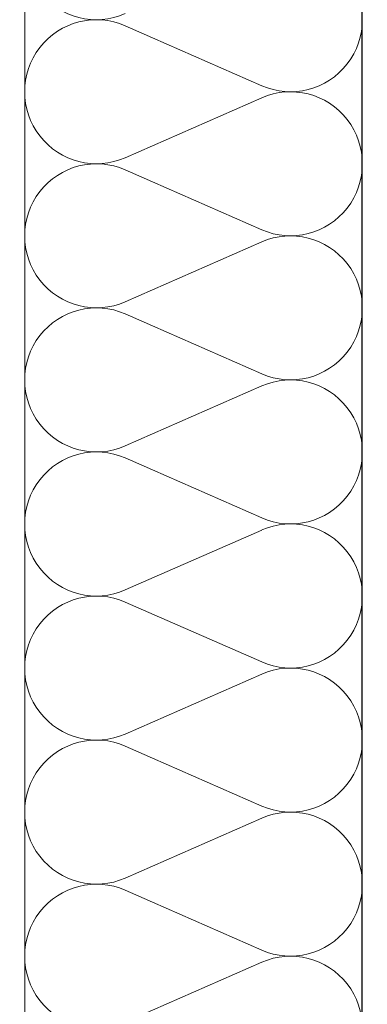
# Model space of a CAD drawing. Extents: x -623047 to -199286, y -27077 to 168279.
# Tile 67 of 194: x -491132 to -491029, y -2116 to -1825. Entities that reach past the tile are written whole.
import ezdxf

# ---------------------------------------------------------------- set-up
doc = ezdxf.new("R2010")
doc.units = 0
doc.header["$MEASUREMENT"] = 0
doc.layers.add('Inwent Izolacje', color=7, linetype='Continuous')
doc.layers.add('Inwent Izolacje_Nr_Pióra__2', color=7, linetype='Continuous', lineweight=13, true_color=0x7f7f7f)
doc.layers.add('INWENT.ŚCIANY_Nr_Pióra__3', color=7, linetype='Continuous', lineweight=13, true_color=0xff6600)
doc.layers.add('INWENT KONST. DREWNIANA_Nr_Pióra__1', color=7, linetype='Continuous', lineweight=25)

# ---------------------------------------------------------------- blocks, each defined once
blk = doc.blocks.new('Izolacja cieplna 14_186', base_point=(-491030.19, -1099.61))
at = {"layer": 'Inwent Izolacje_Nr_Pióra__2', "linetype": 'Continuous'}
for p, q in [((-491100.39, -1826.62), (-491059.98, -1844.37)), ((-491059.98, -1847.95), (-491100.39, -1865.69)), ((-491100.39, -1869.28), (-491059.98, -1887.02)), ((-491059.98, -1890.61), (-491100.39, -1908.35)), ((-491100.39, -1911.94), (-491059.98, -1929.68)), ((-491059.98, -1933.27), (-491100.39, -1951.01)), ((-491100.39, -1954.6), (-491059.98, -1972.34)), ((-491059.98, -1975.93), (-491100.39, -1993.67)), ((-491100.39, -1997.26), (-491059.98, -2015)), ((-491059.98, -2018.59), (-491100.39, -2036.33)), ((-491100.39, -2039.92), (-491059.98, -2057.66)), ((-491059.98, -2061.25), (-491100.39, -2078.99)), ((-491100.39, -2082.58), (-491059.98, -2100.32)), ((-491059.98, -2103.91), (-491100.39, -2121.65))]:
    blk.add_line(p, q, dxfattribs=at)
for centre, start_param, end_param in [((-491108.92, -1803.5), 2.728799, 6.695979), ((-491051.45, -1824.83), 5.870392, 9.837571), ((-491108.92, -1846.16), 2.728799, 6.695979), ((-491051.45, -1867.49), 5.870392, 9.837571), ((-491108.92, -1888.82), 2.728799, 6.695979), ((-491051.45, -1910.15), 5.870392, 9.837571), ((-491108.92, -1931.48), 2.728799, 6.695979), ((-491051.45, -1952.81), 5.870392, 9.837571), ((-491108.92, -1974.14), 2.728799, 6.695979), ((-491051.45, -1995.46), 5.870392, 9.837571), ((-491108.92, -2016.8), 2.728799, 6.695979), ((-491051.45, -2038.12), 5.870392, 9.837571), ((-491108.92, -2059.45), 2.728799, 6.695979), ((-491051.45, -2080.78), 5.870392, 9.837571), ((-491108.92, -2102.11), 2.728799, 6.695979), ((-491051.45, -2123.44), 5.870392, 9.837571)]:
    blk.add_ellipse(centre, major_axis=(0, -21.33), ratio=0.997094, start_param=start_param, end_param=end_param, dxfattribs=at)

msp = doc.modelspace()

# ---------------------------------------------------------------- linework, layer by layer
at = {"layer": 'INWENT KONST. DREWNIANA_Nr_Pióra__1', "linetype": 'Continuous'}
msp.add_line((-491030.19, -3104.61), (-491030.19, -1099.61), dxfattribs=at)
at = {"layer": 'INWENT.ŚCIANY_Nr_Pióra__3', "linetype": 'Continuous'}
msp.add_line((-491130.19, -3104.61), (-491130.19, -1099.61), dxfattribs=at)

# ---------------------------------------------------------------- block references
at = {"layer": 'Inwent Izolacje', "color": 104, "linetype": 'Continuous', "lineweight": 13, "true_color": 0x029e21}
msp.add_blockref('Izolacja cieplna 14_186', (-491030.19, -1099.61), dxfattribs=at)

doc.saveas('drawing.dxf')
